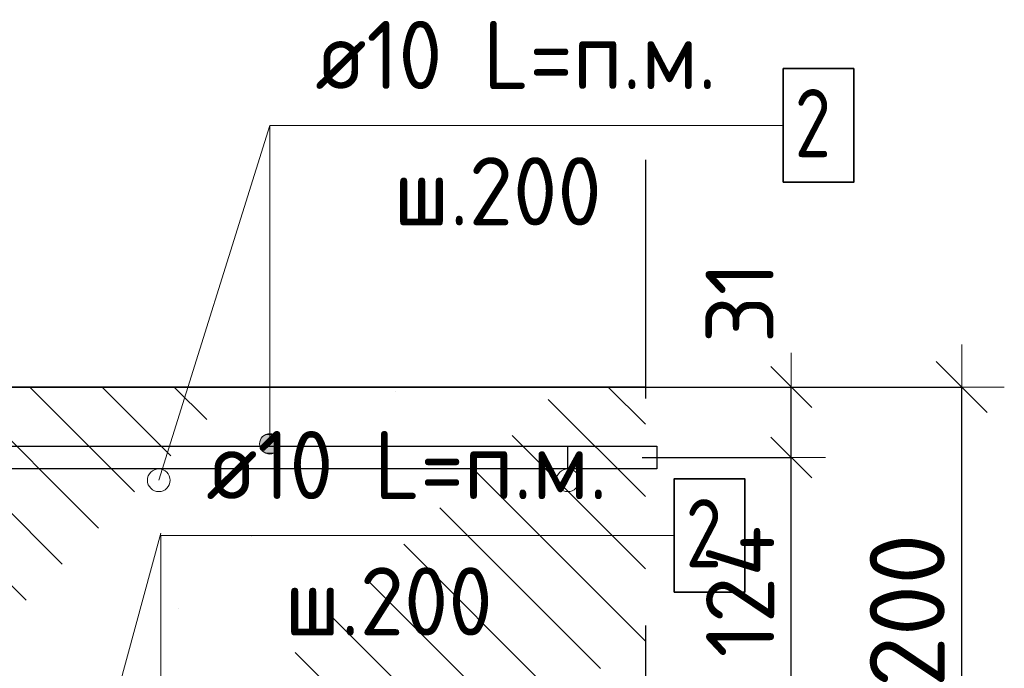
# Model space of a CAD drawing. Header units: metres. Extents: x -38 to 97, y -15 to 21.
# Tile 28 of 118: x 72.451 to 72.884, y 2.42 to 2.706. Entities that reach past the tile are written whole.
import ezdxf

# ---------------------------------------------------------------- set-up
doc = ezdxf.new("R2010")
doc.units = ezdxf.units.M
doc.header["$PDMODE"] = 65
doc.linetypes.add('______4', pattern=[0.135, 0.105, -0.03])
for name, color, linetype, lineweight in [('XR$3$Арм. стержнями верхней зоны', 180, 'Continuous', 35), ('XR$3$Арм.стержн. Арматура края', 96, 'Continuous', 35), ('XR$3$Размерная линия (1)', 7, 'Continuous', 13), ('XR$3$Размерная линия_ общее', 7, 'Continuous', 13), ('XR$5$Арм. стержнями верхней зоны', 180, 'Continuous', 35), ('XR$5$ВК__отв в полу 1-2 эт', 220, 'Continuous', 25)]:
    doc.layers.add(name, color=color, linetype=linetype, lineweight=lineweight)
doc.styles.add('ISOCPEUR', font='txt')
doc.dimstyles.new('DIMSTYLE_12', dxfattribs={"dimtxt": 0.03, "dimasz": 0.03, "dimexe": 0, "dimexo": 0, "dimgap": 0.015, "dimtad": 2, "dimdec": 0, "dimlfac": 1000, "dimrnd": 1, "dimzin": 12, "dimdsep": 46, "dimtxsty": 'ISOCPEUR', "dimblk1": 'ALL_ML_STRICH', "dimblk2": 'ALL_ML_STRICH', "dimsah": 1, "dimcen": 0, "dimclrd": 7, "dimclre": 256, "dimclrt": 7, "dimadec": 0, "dimazin": 0, "dimtfac": 1, "dimtdec": 0, "dimtix": 1, "dimtmove": 2, "dimatfit": 3, "dimfxl": 0, "dimtzin": 0, "dimlwd": 0, "dimlwe": -3, "dimarcsym": 0})
doc.dimstyles.new('DIMSTYLE_14', dxfattribs={"dimtxt": 0.03, "dimasz": 0.03, "dimexe": 0, "dimexo": 0, "dimgap": 0.015, "dimtad": 2, "dimdec": 0, "dimlfac": 1000, "dimrnd": 1, "dimzin": 12, "dimdsep": 46, "dimtxsty": 'ISOCPEUR', "dimblk1": 'ALL_ML_STRICH', "dimblk2": 'ALL_ML_STRICH', "dimsah": 1, "dimcen": 0, "dimclrd": 7, "dimclre": 256, "dimclrt": 7, "dimadec": 0, "dimazin": 0, "dimtfac": 1, "dimtdec": 0, "dimtix": 1, "dimtmove": 2, "dimatfit": 3, "dimfxl": 0, "dimtvp": 1.2, "dimtzin": 0, "dimlwd": 0, "dimlwe": -3, "dimarcsym": 0})
doc.dimstyles.new('DIMSTYLE_8', dxfattribs={"dimtxt": 0.033, "dimasz": 0.0375, "dimexe": 0, "dimexo": 0, "dimgap": 0.0165, "dimtad": 2, "dimdec": 0, "dimlfac": 1000, "dimrnd": 1, "dimzin": 12, "dimdsep": 46, "dimtxsty": 'ISOCPEUR', "dimblk1": 'ALL_ML_STRICH', "dimblk2": 'ALL_ML_STRICH', "dimsah": 1, "dimcen": 0, "dimclrd": 7, "dimclre": 256, "dimclrt": 7, "dimadec": 0, "dimazin": 0, "dimtfac": 1, "dimtdec": 0, "dimtix": 1, "dimtmove": 2, "dimatfit": 3, "dimfxl": 0, "dimtzin": 0, "dimlwd": 0, "dimlwe": -3, "dimarcsym": 0})
pattern_1 = [(135, (0, 0), (-0.031819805, -0.031819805), [0.4, -0.05, 0, -0.05]), (135, (-0.01591, -0.01591), (-0.031819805, -0.031819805), [0.8, -0.1, 0.1, -0.1])]

# ---------------------------------------------------------------- blocks, each defined once
blk = doc.blocks.new('ALL_ML_STRICH')
at = {"color": 0, "linetype": 'ByBlock', "lineweight": -2}
for p, q in [((0, -0.5), (0, 0.5)), ((-0.3, -0.3), (0.3, 0.3)), ((-1, 0), (0.5, 0))]:
    blk.add_line(p, q, dxfattribs=at)
blk = doc.blocks.new('*D97')
at = {"layer": 'DEFPOINTS', "color": 7, "linetype": 'Continuous', "lineweight": 13, "transparency": 33554687}
for p in [(72.69392, 2.54403), (72.69392, 2.34403), (72.86547, 2.34403)]:
    blk.add_point(p, dxfattribs=at)
at = {"layer": 'XR$3$Размерная линия_ общее', "color": 253, "linetype": 'Continuous', "lineweight": -2, "true_color": 0xa0a0a0, "transparency": 33554687}
for p, q in [((72.71392, 2.54403), (72.86547, 2.54403)), ((72.71392, 2.34403), (72.86547, 2.34403))]:
    blk.add_line(p, q, dxfattribs=at)
at = {"layer": 'XR$3$Размерная линия_ общее', "color": 7, "linetype": 'Continuous', "lineweight": -2, "transparency": 33554687}
blk.add_line((72.86547, 2.34403), (72.86547, 2.54403), dxfattribs=at)
at = {"layer": 'XR$3$Размерная линия_ общее', "color": 7, "linetype": 'Continuous', "lineweight": 13, "transparency": 33554687, "xscale": 0.0375, "yscale": 0.0375, "zscale": 0.0375}
for p, rotation in [((72.86547, 2.54403), 90), ((72.86547, 2.34403), 270)]:
    blk.add_blockref('ALL_ML_STRICH', p, dxfattribs=dict(at, rotation=rotation))
at = {"layer": 'XR$3$Размерная линия_ общее', "color": 7, "linetype": 'Continuous', "lineweight": 13, "transparency": 33554687, "insert": (72.84147, 2.44568), "char_height": 0.033, "width": 0.099, "attachment_point": 5, "rotation": 90, "style": 'ISOCPEUR'}
blk.add_mtext('\\A1;{200}', dxfattribs=at)
blk = doc.blocks.new('*D217')
at = {"layer": 'DEFPOINTS', "color": 7, "linetype": 'Continuous', "lineweight": 13, "transparency": 33554687}
for p in [(72.70483, 2.51303), (72.69781, 2.38903), (72.79047, 2.38903)]:
    blk.add_point(p, dxfattribs=at)
at = {"layer": 'XR$3$Размерная линия (1)', "color": 9, "linetype": 'Continuous', "lineweight": -2, "true_color": 0xc7c7c7, "transparency": 33554687}
for p, q in [((72.72483, 2.51303), (72.79047, 2.51303)), ((72.71781, 2.38903), (72.79047, 2.38903))]:
    blk.add_line(p, q, dxfattribs=at)
at = {"layer": 'XR$3$Размерная линия (1)', "color": 7, "linetype": 'Continuous', "lineweight": -2, "transparency": 33554687}
blk.add_line((72.79047, 2.38903), (72.79047, 2.51303), dxfattribs=at)
at = {"layer": 'XR$3$Размерная линия (1)', "color": 7, "linetype": 'Continuous', "lineweight": 13, "transparency": 33554687, "xscale": 0.03, "yscale": 0.03, "zscale": 0.03}
for p, rotation in [((72.79047, 2.51303), 90), ((72.79047, 2.38903), 270)]:
    blk.add_blockref('ALL_ML_STRICH', p, dxfattribs=dict(at, rotation=rotation))
at = {"layer": 'XR$3$Размерная линия (1)', "color": 7, "linetype": 'Continuous', "lineweight": 13, "transparency": 33554687, "insert": (72.76797, 2.45403), "char_height": 0.03, "width": 0.09, "attachment_point": 5, "rotation": 90, "style": 'ISOCPEUR'}
blk.add_mtext('\\A1;{124}', dxfattribs=at)
blk = doc.blocks.new('*D218')
at = {"layer": 'DEFPOINTS', "color": 7, "linetype": 'Continuous', "lineweight": 13, "transparency": 33554687}
for p in [(72.68696, 2.54403), (72.70483, 2.51303), (72.79047, 2.51303)]:
    blk.add_point(p, dxfattribs=at)
at = {"layer": 'XR$3$Размерная линия (1)', "color": 9, "linetype": 'Continuous', "lineweight": -2, "true_color": 0xc7c7c7, "transparency": 33554687}
for p, q in [((72.70696, 2.54403), (72.79047, 2.54403)), ((72.72483, 2.51303), (72.79047, 2.51303))]:
    blk.add_line(p, q, dxfattribs=at)
at = {"layer": 'XR$3$Размерная линия (1)', "color": 7, "linetype": 'Continuous', "lineweight": -2, "transparency": 33554687}
blk.add_line((72.79047, 2.51303), (72.79047, 2.54403), dxfattribs=at)
at = {"layer": 'XR$3$Размерная линия (1)', "color": 7, "linetype": 'Continuous', "lineweight": 13, "transparency": 33554687, "xscale": 0.03, "yscale": 0.03, "zscale": 0.03}
for p, rotation in [((72.79047, 2.54403), 90), ((72.79047, 2.51303), 270)]:
    blk.add_blockref('ALL_ML_STRICH', p, dxfattribs=dict(at, rotation=rotation))
at = {"layer": 'XR$3$Размерная линия (1)', "color": 7, "linetype": 'Continuous', "lineweight": 13, "transparency": 33554687, "insert": (72.76773, 2.58132), "char_height": 0.03, "width": 0.06, "attachment_point": 5, "rotation": 90, "style": 'ISOCPEUR'}
blk.add_mtext('\\A1;{31}', dxfattribs=at)

msp = doc.modelspace()

# ---------------------------------------------------------------- hatches: boundary and pattern name
at = {"linetype": 'Continuous', "lineweight": 13, "transparency": 33554687}
h = msp.add_hatch(dxfattribs=at)
h.set_pattern_fill('__________540', scale=0.015, style=0, pattern_type=2)
h.set_pattern_definition(pattern_1)
h.paths.add_polyline_path([(72.47211, 2.54403), (72.17211, 2.54403), (72.17211, 2.18403), (72.47211, 2.18403)], flags=0)
at = {"linetype": 'Continuous', "lineweight": 25, "transparency": 33554687}
h = msp.add_hatch(dxfattribs=at)
h.set_pattern_fill('__________540', scale=0.015, style=0, pattern_type=2)
h.set_pattern_definition(pattern_1)
h.paths.add_polyline_path([(72.47211, 2.54403), (72.47211, 2.34403), (72.72626, 2.34403), (72.72626, 2.54403)], flags=0)
at = {"layer": 'XR$3$Арм. стержнями верхней зоны', "linetype": 'Continuous', "lineweight": 13, "transparency": 33554687}
for points in [[(72.5632, 2.5229), (72.5587, 2.5229), (72.55708, 2.52128)], [(72.5632, 2.5229), (72.55708, 2.52128), (72.56482, 2.52128)], [(72.5587, 2.5229), (72.5632, 2.5229), (72.56095, 2.52353)], [(72.56482, 2.52128), (72.55708, 2.52128), (72.55645, 2.51903)], [(72.56482, 2.52128), (72.55645, 2.51903), (72.56545, 2.51903)], [(72.56545, 2.51903), (72.55645, 2.51903), (72.55708, 2.51678)], [(72.56545, 2.51903), (72.55708, 2.51678), (72.56482, 2.51678)], [(72.56482, 2.51678), (72.55708, 2.51678), (72.5587, 2.51516)], [(72.56482, 2.51678), (72.5587, 2.51516), (72.5632, 2.51516)], [(72.5632, 2.51516), (72.5587, 2.51516), (72.56095, 2.51453)]]:
    msp.add_hatch(color=7, dxfattribs=at).paths.add_polyline_path(points)

# ---------------------------------------------------------------- linework, layer by layer
at = {"color": 7, "linetype": 'Continuous', "lineweight": 13, "transparency": 33554687}
msp.add_line((72.51211, 2.50298), (72.56095, 2.6592), dxfattribs=at)
at = {"color": 7, "linetype": '______4', "lineweight": 25, "transparency": 33554687}
msp.add_line((72.72626, 2.64403), (72.72626, 2.24403), dxfattribs=at)
at = {"color": 7, "linetype": 'Continuous', "lineweight": 35, "transparency": 33554687}
for p, q in [((72.47211, 2.54403), (72.17211, 2.54403)), ((72.72626, 2.54403), (72.47211, 2.54403))]:
    msp.add_line(p, q, dxfattribs=at)
at = {"color": 7, "linetype": 'Continuous', "lineweight": 13, "transparency": 33554687}
for centre in [(72.51211, 2.50298), (72.69211, 2.50298)]:
    msp.add_circle(centre, 0.005, dxfattribs=at)
at = {"layer": 'XR$3$Арм. стержнями верхней зоны', "color": 7, "linetype": 'Continuous', "lineweight": 13, "transparency": 33554687}
for p, q in [((72.56095, 2.6592), (72.78695, 2.6592)), ((72.56095, 2.6592), (72.56095, 2.51903)), ((72.56095, 2.52353), (72.56095, 2.52353)), ((72.55645, 2.51903), (72.55645, 2.51903)), ((72.56545, 2.51903), (72.56545, 2.51903)), ((72.56095, 2.51453), (72.56095, 2.51453))]:
    msp.add_line(p, q, dxfattribs=at)
at = {"layer": 'XR$3$Арм. стержнями верхней зоны', "color": 7, "linetype": 'Continuous', "lineweight": 35, "transparency": 33554687}
msp.add_lwpolyline([(72.78695, 2.6342), (72.81795, 2.6342), (72.81795, 2.6842), (72.78695, 2.6842), (72.78695, 2.6342)], dxfattribs=at)
at = {"layer": 'XR$3$Арм. стержнями верхней зоны', "color": 4, "linetype": 'Continuous', "lineweight": 25, "transparency": 33554687}
msp.add_lwpolyline([(72.19209, 2.51803), (72.73126, 2.51803), (72.73126, 2.50803), (72.19209, 2.50803), (72.19209, 2.51803)], dxfattribs=at)
at = {"layer": 'XR$3$Арм. стержнями верхней зоны', "color": 7, "linetype": 'Continuous', "lineweight": 13, "transparency": 33554687}
msp.add_circle((72.56095, 2.51903), 0.0045, dxfattribs=at)
at = {"layer": 'XR$3$Арм.стержн. Арматура края', "color": 4, "linetype": 'Continuous', "lineweight": 25, "transparency": 33554687}
for points in [[(72.22538, 2.51803), (72.69203, 2.51803), (72.69203, 2.50803)], [(72.69203, 2.50803), (72.22607, 2.50803)]]:
    msp.add_lwpolyline(points, dxfattribs=at)
at = {"layer": 'XR$5$Арм. стержнями верхней зоны', "color": 7, "linetype": 'Continuous', "lineweight": 13, "transparency": 33554687}
for q in [(72.73897, 2.47868), (72.51297, 2.28916)]:
    msp.add_line((72.51297, 2.47868), q, dxfattribs=at)
at = {"layer": 'XR$5$Арм. стержнями верхней зоны', "color": 7, "linetype": 'Continuous', "lineweight": 35, "transparency": 33554687}
msp.add_lwpolyline([(72.73897, 2.45368), (72.76997, 2.45368), (72.76997, 2.50368), (72.73897, 2.50368), (72.73897, 2.45368)], dxfattribs=at)
at = {"layer": 'XR$5$ВК__отв в полу 1-2 эт', "color": 7, "linetype": 'Continuous', "lineweight": 13, "transparency": 33554687}
msp.add_line((72.45868, 2.27911), (72.51294, 2.47971), dxfattribs=at)

# ---------------------------------------------------------------- texts
at = {"layer": 'XR$3$Арм. стержнями верхней зоны', "color": 7, "linetype": 'Continuous', "lineweight": 25, "transparency": 33554687, "char_height": 0.03, "attachment_point": 7, "style": 'ISOCPEUR'}
for s, insert, width in [('\\W0.94;ø10 L=п.м.', (72.58095, 2.6752), 0.1999831), ('\\W0.78;2', (72.79195, 2.6452), 0.0326407), ('\\W0.95;ш.200 ', (72.61545, 2.6152), 0.1311997)]:
    msp.add_mtext(s, dxfattribs=dict(at, insert=insert, width=width))
at = {"layer": 'XR$5$Арм. стержнями верхней зоны', "color": 7, "linetype": 'Continuous', "lineweight": 25, "transparency": 33554687, "char_height": 0.03, "attachment_point": 7, "style": 'ISOCPEUR'}
for s, insert, width in [('\\W0.94;ø10 L=п.м.', (72.53297, 2.49468), 0.1999832), ('\\W0.78;2', (72.74397, 2.46468), 0.0326407), ('\\W0.95;ш.200 ', (72.56747, 2.43468), 0.1311997)]:
    msp.add_mtext(s, dxfattribs=dict(at, insert=insert, width=width))

# ---------------------------------------------------------------- dimensions: what is measured, and where the dimension line sits
at = {"layer": 'XR$3$Размерная линия (1)', "color": 7, "linetype": 'Continuous', "lineweight": 13, "transparency": 33554687}
for base, p1, p2, dimstyle, picture, middle in [((72.79047, 2.54403), (72.72483, 2.51303), (72.70696, 2.54403), 'DIMSTYLE_14', '*D218', (72.76773, 2.58132)), ((72.79047, 2.51303), (72.71781, 2.38903), (72.72483, 2.51303), 'DIMSTYLE_12', '*D217', (72.76797, 2.45403))]:
    dim = msp.add_linear_dim(base=base, p1=p1, p2=p2, angle=90, dimstyle=dimstyle, override={"dimpost": '<>', "dimclrd": 7, "dimclre": 9, "dimclrt": 7, "dimlwd": 0, "dimlwe": 65533}, dxfattribs=at)
    dim.commit()
    dim.dimension.update_dxf_attribs({"geometry": picture, "text_midpoint": middle, "dimtype": 160})
at = {"layer": 'XR$3$Размерная линия_ общее', "color": 7, "linetype": 'Continuous', "lineweight": 13, "transparency": 33554687}
dim = msp.add_linear_dim(base=(72.86547, 2.54403), p1=(72.71392, 2.34403), p2=(72.71392, 2.54403), angle=90, dimstyle='DIMSTYLE_8', override={"dimpost": '<>', "dimclrd": 7, "dimclre": 253, "dimclrt": 7, "dimlwd": 0, "dimlwe": 65533}, dxfattribs=at)
dim.commit()
dim.dimension.update_dxf_attribs({"geometry": '*D97', "text_midpoint": (72.84147, 2.44568), "dimtype": 160})

doc.saveas('drawing.dxf')
